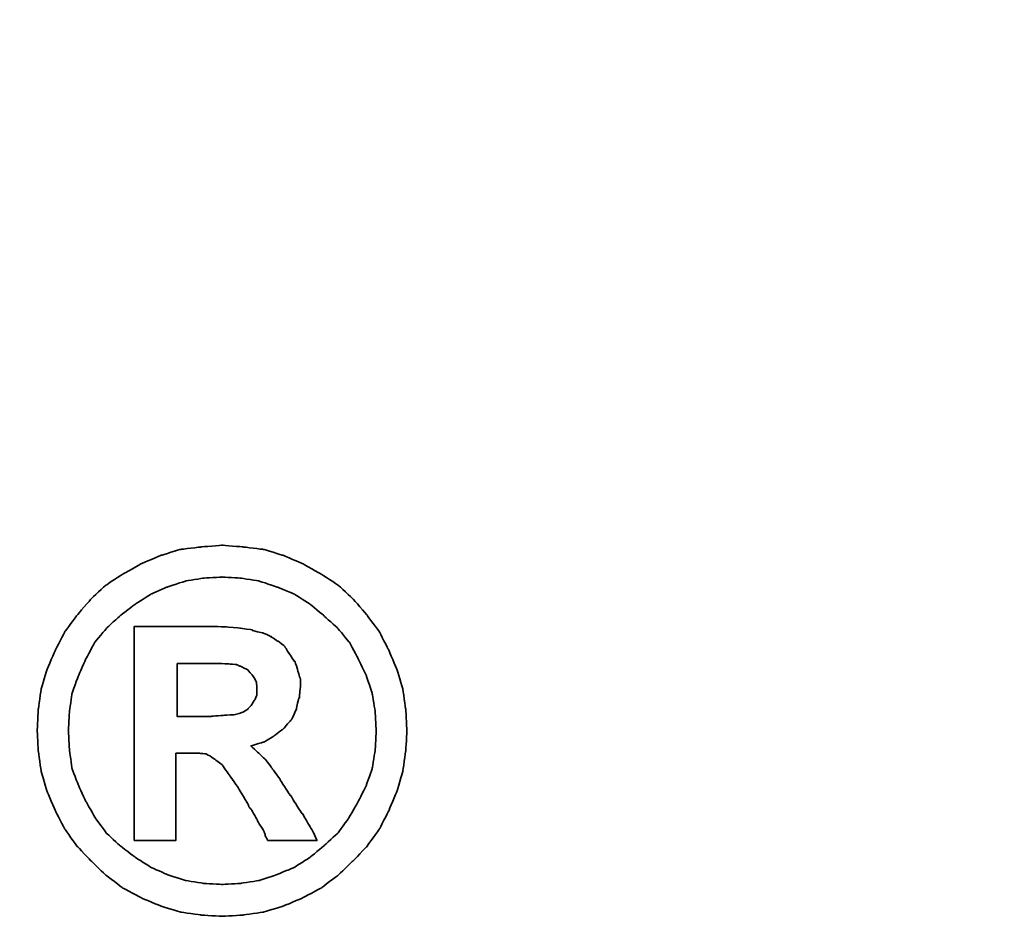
# Model space of a CAD drawing. Header units: millimetres. Extents: x 21 to 337, y -32 to 64.
# Tile 44 of 50: x 271.9 to 273.64, y -1.88 to -0.29. Entities that reach past the tile are written whole.
import ezdxf

# ---------------------------------------------------------------- set-up
doc = ezdxf.new("R2010")
doc.units = ezdxf.units.MM
doc.header["$LTSCALE"] = 0.15
for name, color, linetype in [('DIM', 4, 'CONTINUOUS'), ('layer 1', 7, 'CONTINUOUS'), ('OUT', 3, 'CONTINUOUS')]:
    doc.layers.add(name, color=color, linetype=linetype)

# ---------------------------------------------------------------- blocks, each defined once
blk = doc.blocks.new('TBI MOTION logo(完整正式版)')
at = {"layer": 'layer 1', "color": 22, "lineweight": 35}
for points, knots in [([(81.20634, 4.98624), (81.20634, 4.98624), (81.18649, 5.32862), (81.18649, 5.32862), (81.18649, 5.32862), (81.18649, 5.32862), (81.13886, 5.66206), (81.13886, 5.66206), (81.13886, 5.66206), (81.13886, 5.66206), (81.04359, 5.97764), (81.04359, 5.97764), (81.04359, 5.97764), (81.04359, 5.97764), (80.91061, 6.29124), (80.91061, 6.29124), (80.91061, 6.29124), (80.91061, 6.29124), (80.75778, 6.58697), (80.75778, 6.58697), (80.75778, 6.58697), (80.75778, 6.58697), (80.5593, 6.85294), (80.5593, 6.85294), (80.5593, 6.85294), (80.5593, 6.85294), (80.33105, 7.1189), (80.33105, 7.1189), (80.33105, 7.1189), (80.33105, 7.1189), (80.09287, 7.33921), (80.09287, 7.33921), (80.09287, 7.33921), (80.09287, 7.33921), (79.815, 7.51982), (79.815, 7.51982), (79.815, 7.51982), (79.815, 7.51982), (79.51133, 7.69051), (79.51133, 7.69051), (79.51133, 7.69051), (79.51133, 7.69051), (79.19773, 7.8235), (79.19773, 7.8235), (79.19773, 7.8235), (79.19773, 7.8235), (78.88215, 7.91877), (78.88215, 7.91877), (78.88215, 7.91877), (78.88215, 7.91877), (78.54871, 7.95846), (78.54871, 7.95846), (78.54871, 7.95846), (78.54871, 7.95846), (78.21526, 7.98625), (78.21526, 7.98625), (78.21526, 7.98625), (78.21526, 7.98625), (77.87388, 7.95846), (77.87388, 7.95846), (77.87388, 7.95846), (77.87388, 7.95846), (77.54044, 7.91877), (77.54044, 7.91877), (77.54044, 7.91877), (77.54044, 7.91877), (77.22485, 7.8235), (77.22485, 7.8235), (77.22485, 7.8235), (77.22485, 7.8235), (76.91027, 7.69051), (76.91027, 7.69051), (76.91027, 7.69051), (76.91027, 7.69051), (76.6056, 7.51982), (76.6056, 7.51982), (76.6056, 7.51982), (76.6056, 7.51982), (76.32972, 7.33921), (76.32972, 7.33921), (76.32972, 7.33921), (76.32972, 7.33921), (76.09154, 7.1189), (76.09154, 7.1189), (76.09154, 7.1189), (76.09154, 7.1189), (75.86329, 6.85294), (75.86329, 6.85294), (75.86329, 6.85294), (75.86329, 6.85294), (75.66382, 6.58697), (75.66382, 6.58697), (75.66382, 6.58697), (75.66382, 6.58697), (75.51099, 6.29124), (75.51099, 6.29124), (75.51099, 6.29124), (75.51099, 6.29124), (75.37702, 5.97764), (75.37702, 5.97764), (75.37702, 5.97764), (75.37702, 5.97764), (75.28175, 5.66206), (75.28175, 5.66206), (75.28175, 5.66206), (75.28175, 5.66206), (75.23411, 5.32862), (75.23411, 5.32862), (75.23411, 5.32862), (75.23411, 5.32862), (75.21625, 4.98624), (75.21625, 4.98624), (75.21625, 4.98624), (75.21625, 4.98624), (75.23411, 4.6528), (75.23411, 4.6528), (75.23411, 4.6528), (75.23411, 4.6528), (75.28175, 4.32035), (75.28175, 4.32035), (75.28175, 4.32035), (75.28175, 4.32035), (75.37702, 3.99583), (75.37702, 3.99583), (75.37702, 3.99583), (75.37702, 3.99583), (75.51099, 3.68224), (75.51099, 3.68224), (75.51099, 3.68224), (75.51099, 3.68224), (75.66382, 3.38749), (75.66382, 3.38749), (75.66382, 3.38749), (75.66382, 3.38749), (75.86329, 3.10963), (75.86329, 3.10963), (75.86329, 3.10963), (75.86329, 3.10963), (76.09154, 2.87145), (76.09154, 2.87145), (76.09154, 2.87145), (76.09154, 2.87145), (76.32972, 2.6432), (76.32972, 2.6432), (76.32972, 2.6432), (76.32972, 2.6432), (76.6056, 2.43381), (76.6056, 2.43381), (76.6056, 2.43381), (76.6056, 2.43381), (76.91027, 2.27205), (76.91027, 2.27205), (76.91027, 2.27205), (76.91027, 2.27205), (77.22485, 2.13906), (77.22485, 2.13906), (77.22485, 2.13906), (77.22485, 2.13906), (77.54044, 2.0438), (77.54044, 2.0438), (77.54044, 2.0438), (77.54044, 2.0438), (77.87388, 1.99616), (77.87388, 1.99616), (77.87388, 1.99616), (77.87388, 1.99616), (78.21526, 1.97631), (78.21526, 1.97631), (78.21526, 1.97631), (78.21526, 1.97631), (78.54871, 1.99616), (78.54871, 1.99616), (78.54871, 1.99616), (78.54871, 1.99616), (78.88215, 2.0438), (78.88215, 2.0438), (78.88215, 2.0438), (78.88215, 2.0438), (79.19773, 2.13906), (79.19773, 2.13906), (79.19773, 2.13906), (79.19773, 2.13906), (79.51133, 2.27205), (79.51133, 2.27205), (79.51133, 2.27205), (79.51133, 2.27205), (79.815, 2.43381), (79.815, 2.43381), (79.815, 2.43381), (79.815, 2.43381), (80.09287, 2.6432), (80.09287, 2.6432), (80.09287, 2.6432), (80.09287, 2.6432), (80.33105, 2.87145), (80.33105, 2.87145), (80.33105, 2.87145), (80.33105, 2.87145), (80.5593, 3.10963), (80.5593, 3.10963), (80.5593, 3.10963), (80.5593, 3.10963), (80.75778, 3.38749), (80.75778, 3.38749), (80.75778, 3.38749), (80.75778, 3.38749), (80.91061, 3.68224), (80.91061, 3.68224), (80.91061, 3.68224), (80.91061, 3.68224), (81.04359, 3.99583), (81.04359, 3.99583), (81.04359, 3.99583), (81.04359, 3.99583), (81.13886, 4.32035), (81.13886, 4.32035), (81.13886, 4.32035), (81.13886, 4.32035), (81.18649, 4.6528), (81.18649, 4.6528), (81.18649, 4.6528), (81.18649, 4.6528), (81.20634, 4.98624), (81.20634, 4.98624)], [0, 0, 0, 0, 0.01785714, 0.01785714, 0.01785714, 0.01785715, 0.03571429, 0.03571429, 0.03571429, 0.0357143, 0.05357143, 0.05357143, 0.05357143, 0.05357144, 0.07142857, 0.07142857, 0.07142857, 0.07142858, 0.08928571, 0.08928571, 0.08928571, 0.08928572, 0.10714286, 0.10714286, 0.10714286, 0.10714287, 0.125, 0.125, 0.125, 0.12500001, 0.14285714, 0.14285714, 0.14285714, 0.14285715, 0.16071429, 0.16071429, 0.16071429, 0.1607143, 0.17857143, 0.17857143, 0.17857143, 0.17857144, 0.19642857, 0.19642857, 0.19642857, 0.19642858, 0.21428571, 0.21428571, 0.21428571, 0.21428572, 0.23214286, 0.23214286, 0.23214286, 0.23214287, 0.25, 0.25, 0.25, 0.25000001, 0.26785714, 0.26785714, 0.26785714, 0.26785715, 0.28571429, 0.28571429, 0.28571429, 0.2857143, 0.30357143, 0.30357143, 0.30357143, 0.30357144, 0.32142857, 0.32142857, 0.32142857, 0.32142858, 0.33928571, 0.33928571, 0.33928571, 0.33928572, 0.35714286, 0.35714286, 0.35714286, 0.35714287, 0.375, 0.375, 0.375, 0.37500001, 0.39285714, 0.39285714, 0.39285714, 0.39285715, 0.41071429, 0.41071429, 0.41071429, 0.4107143, 0.42857143, 0.42857143, 0.42857143, 0.42857144, 0.44642857, 0.44642857, 0.44642857, 0.44642858, 0.46428571, 0.46428571, 0.46428571, 0.46428572, 0.48214286, 0.48214286, 0.48214286, 0.48214287, 0.5, 0.5, 0.5, 0.50000001, 0.51785714, 0.51785714, 0.51785714, 0.51785715, 0.53571429, 0.53571429, 0.53571429, 0.5357143, 0.55357143, 0.55357143, 0.55357143, 0.55357144, 0.57142857, 0.57142857, 0.57142857, 0.57142858, 0.58928571, 0.58928571, 0.58928571, 0.58928572, 0.60714286, 0.60714286, 0.60714286, 0.60714287, 0.625, 0.625, 0.625, 0.62500001, 0.64285714, 0.64285714, 0.64285714, 0.64285715, 0.66071429, 0.66071429, 0.66071429, 0.6607143, 0.67857143, 0.67857143, 0.67857143, 0.67857144, 0.69642857, 0.69642857, 0.69642857, 0.69642858, 0.71428571, 0.71428571, 0.71428571, 0.71428572, 0.73214286, 0.73214286, 0.73214286, 0.73214287, 0.75, 0.75, 0.75, 0.75000001, 0.76785714, 0.76785714, 0.76785714, 0.76785715, 0.78571429, 0.78571429, 0.78571429, 0.7857143, 0.80357143, 0.80357143, 0.80357143, 0.80357144, 0.82142857, 0.82142857, 0.82142857, 0.82142858, 0.83928571, 0.83928571, 0.83928571, 0.83928572, 0.85714286, 0.85714286, 0.85714286, 0.85714287, 0.875, 0.875, 0.875, 0.87500001, 0.89285714, 0.89285714, 0.89285714, 0.89285715, 0.91071429, 0.91071429, 0.91071429, 0.9107143, 0.92857143, 0.92857143, 0.92857143, 0.92857144, 0.94642857, 0.94642857, 0.94642857, 0.94642858, 0.96428571, 0.96428571, 0.96428571, 0.96428572, 0.98214286, 0.98214286, 0.98214286, 0.98214287, 1, 1, 1, 1]), ([(80.71014, 4.98624), (80.71014, 4.98624), (80.69129, 5.29091), (80.69129, 5.29091), (80.69129, 5.29091), (80.69129, 5.29091), (80.64464, 5.57672), (80.64464, 5.57672), (80.64464, 5.57672), (80.64464, 5.57672), (80.54937, 5.87245), (80.54937, 5.87245), (80.54937, 5.87245), (80.54937, 5.87245), (80.41639, 6.14833), (80.41639, 6.14833), (80.41639, 6.14833), (80.41639, 6.14833), (80.27349, 6.41429), (80.27349, 6.41429), (80.27349, 6.41429), (80.27349, 6.41429), (80.08295, 6.64255), (80.08295, 6.64255), (80.08295, 6.64255), (80.08295, 6.64255), (79.86264, 6.84301), (79.86264, 6.84301), (79.86264, 6.84301), (79.86264, 6.84301), (79.63439, 7.03355), (79.63439, 7.03355), (79.63439, 7.03355), (79.63439, 7.03355), (79.37835, 7.1963), (79.37835, 7.1963), (79.37835, 7.1963), (79.37835, 7.1963), (79.10246, 7.30944), (79.10246, 7.30944), (79.10246, 7.30944), (79.10246, 7.30944), (78.81665, 7.40471), (78.81665, 7.40471), (78.81665, 7.40471), (78.81665, 7.40471), (78.511, 7.45234), (78.511, 7.45234), (78.511, 7.45234), (78.511, 7.45234), (78.21526, 7.47219), (78.21526, 7.47219), (78.21526, 7.47219), (78.21526, 7.47219), (77.9106, 7.45234), (77.9106, 7.45234), (77.9106, 7.45234), (77.9106, 7.45234), (77.61685, 7.40471), (77.61685, 7.40471), (77.61685, 7.40471), (77.61685, 7.40471), (77.32012, 7.30944), (77.32012, 7.30944), (77.32012, 7.30944), (77.32012, 7.30944), (77.06309, 7.1963), (77.06309, 7.1963), (77.06309, 7.1963), (77.06309, 7.1963), (76.80606, 7.03355), (76.80606, 7.03355), (76.80606, 7.03355), (76.80606, 7.03355), (76.55797, 6.84301), (76.55797, 6.84301), (76.55797, 6.84301), (76.55797, 6.84301), (76.34063, 6.64255), (76.34063, 6.64255), (76.34063, 6.64255), (76.34063, 6.64255), (76.1491, 6.41429), (76.1491, 6.41429), (76.1491, 6.41429), (76.1491, 6.41429), (76.0062, 6.14833), (76.0062, 6.14833), (76.0062, 6.14833), (76.0062, 6.14833), (75.88314, 5.87245), (75.88314, 5.87245), (75.88314, 5.87245), (75.88314, 5.87245), (75.77794, 5.57672), (75.77794, 5.57672), (75.77794, 5.57672), (75.77794, 5.57672), (75.73924, 5.29091), (75.73924, 5.29091), (75.73924, 5.29091), (75.73924, 5.29091), (75.72039, 4.98624), (75.72039, 4.98624), (75.72039, 4.98624), (75.72039, 4.98624), (75.73924, 4.67165), (75.73924, 4.67165), (75.73924, 4.67165), (75.73924, 4.67165), (75.77794, 4.37791), (75.77794, 4.37791), (75.77794, 4.37791), (75.77794, 4.37791), (75.88314, 4.10102), (75.88314, 4.10102), (75.88314, 4.10102), (75.88314, 4.10102), (76.0062, 3.83407), (76.0062, 3.83407), (76.0062, 3.83407), (76.0062, 3.83407), (76.15902, 3.56811), (76.15902, 3.56811), (76.15902, 3.56811), (76.15902, 3.56811), (76.34063, 3.32001), (76.34063, 3.32001), (76.34063, 3.32001), (76.34063, 3.32001), (76.55797, 3.11955), (76.55797, 3.11955), (76.55797, 3.11955), (76.55797, 3.11955), (76.80606, 2.92901), (76.80606, 2.92901), (76.80606, 2.92901), (76.80606, 2.92901), (77.06309, 2.76725), (77.06309, 2.76725), (77.06309, 2.76725), (77.06309, 2.76725), (77.32012, 2.65412), (77.32012, 2.65412), (77.32012, 2.65412), (77.32012, 2.65412), (77.61685, 2.55786), (77.61685, 2.55786), (77.61685, 2.55786), (77.61685, 2.55786), (77.9106, 2.51022), (77.9106, 2.51022), (77.9106, 2.51022), (77.9106, 2.51022), (78.21526, 2.49137), (78.21526, 2.49137), (78.21526, 2.49137), (78.21526, 2.49137), (78.511, 2.51022), (78.511, 2.51022), (78.511, 2.51022), (78.511, 2.51022), (78.81665, 2.55786), (78.81665, 2.55786), (78.81665, 2.55786), (78.81665, 2.55786), (79.10246, 2.65412), (79.10246, 2.65412), (79.10246, 2.65412), (79.10246, 2.65412), (79.37835, 2.76725), (79.37835, 2.76725), (79.37835, 2.76725), (79.37835, 2.76725), (79.63439, 2.92901), (79.63439, 2.92901), (79.63439, 2.92901), (79.63439, 2.92901), (79.86264, 3.11955), (79.86264, 3.11955), (79.86264, 3.11955), (79.86264, 3.11955), (80.08295, 3.32001), (80.08295, 3.32001), (80.08295, 3.32001), (80.08295, 3.32001), (80.26356, 3.56811), (80.26356, 3.56811), (80.26356, 3.56811), (80.26356, 3.56811), (80.41639, 3.83407), (80.41639, 3.83407), (80.41639, 3.83407), (80.41639, 3.83407), (80.54937, 4.10102), (80.54937, 4.10102), (80.54937, 4.10102), (80.54937, 4.10102), (80.64464, 4.37791), (80.64464, 4.37791), (80.64464, 4.37791), (80.64464, 4.37791), (80.69129, 4.67165), (80.69129, 4.67165), (80.69129, 4.67165), (80.69129, 4.67165), (80.71014, 4.98624), (80.71014, 4.98624)], [0, 0, 0, 0, 0.01923077, 0.01923077, 0.01923077, 0.01923078, 0.03846154, 0.03846154, 0.03846154, 0.03846155, 0.05769231, 0.05769231, 0.05769231, 0.05769232, 0.07692308, 0.07692308, 0.07692308, 0.07692309, 0.09615385, 0.09615385, 0.09615385, 0.09615386, 0.11538462, 0.11538462, 0.11538462, 0.11538463, 0.13461538, 0.13461538, 0.13461538, 0.13461539, 0.15384615, 0.15384615, 0.15384615, 0.15384616, 0.17307692, 0.17307692, 0.17307692, 0.17307693, 0.19230769, 0.19230769, 0.19230769, 0.1923077, 0.21153846, 0.21153846, 0.21153846, 0.21153847, 0.23076923, 0.23076923, 0.23076923, 0.23076924, 0.25, 0.25, 0.25, 0.25000001, 0.26923077, 0.26923077, 0.26923077, 0.26923078, 0.28846154, 0.28846154, 0.28846154, 0.28846155, 0.30769231, 0.30769231, 0.30769231, 0.30769232, 0.32692308, 0.32692308, 0.32692308, 0.32692309, 0.34615385, 0.34615385, 0.34615385, 0.34615386, 0.36538462, 0.36538462, 0.36538462, 0.36538463, 0.38461538, 0.38461538, 0.38461538, 0.38461539, 0.40384615, 0.40384615, 0.40384615, 0.40384616, 0.42307692, 0.42307692, 0.42307692, 0.42307693, 0.44230769, 0.44230769, 0.44230769, 0.4423077, 0.46153846, 0.46153846, 0.46153846, 0.46153847, 0.48076923, 0.48076923, 0.48076923, 0.48076924, 0.5, 0.5, 0.5, 0.50000001, 0.51923077, 0.51923077, 0.51923077, 0.51923078, 0.53846154, 0.53846154, 0.53846154, 0.53846155, 0.55769231, 0.55769231, 0.55769231, 0.55769232, 0.57692308, 0.57692308, 0.57692308, 0.57692309, 0.59615385, 0.59615385, 0.59615385, 0.59615386, 0.61538462, 0.61538462, 0.61538462, 0.61538463, 0.63461538, 0.63461538, 0.63461538, 0.63461539, 0.65384615, 0.65384615, 0.65384615, 0.65384616, 0.67307692, 0.67307692, 0.67307692, 0.67307693, 0.69230769, 0.69230769, 0.69230769, 0.6923077, 0.71153846, 0.71153846, 0.71153846, 0.71153847, 0.73076923, 0.73076923, 0.73076923, 0.73076924, 0.75, 0.75, 0.75, 0.75000001, 0.76923077, 0.76923077, 0.76923077, 0.76923078, 0.78846154, 0.78846154, 0.78846154, 0.78846155, 0.80769231, 0.80769231, 0.80769231, 0.80769232, 0.82692308, 0.82692308, 0.82692308, 0.82692309, 0.84615385, 0.84615385, 0.84615385, 0.84615386, 0.86538462, 0.86538462, 0.86538462, 0.86538463, 0.88461538, 0.88461538, 0.88461538, 0.88461539, 0.90384615, 0.90384615, 0.90384615, 0.90384616, 0.92307692, 0.92307692, 0.92307692, 0.92307693, 0.94230769, 0.94230769, 0.94230769, 0.9423077, 0.96153846, 0.96153846, 0.96153846, 0.96153847, 0.98076923, 0.98076923, 0.98076923, 0.98076924, 1, 1, 1, 1]), ([(76.78721, 3.2823), (76.78721, 3.2823), (76.78721, 3.32001), (76.78721, 3.32001), (76.78721, 3.32001), (76.78721, 3.32001), (76.78721, 3.42422), (76.78721, 3.42422), (76.78721, 3.42422), (76.78721, 3.42422), (76.78721, 3.59689), (76.78721, 3.59689), (76.78721, 3.59689), (76.78721, 3.59689), (76.78721, 3.80529), (76.78721, 3.80529), (76.78721, 3.80529), (76.78721, 3.80529), (76.78721, 4.0524), (76.78721, 4.0524), (76.78721, 4.0524), (76.78721, 4.0524), (76.78721, 4.32035), (76.78721, 4.32035), (76.78721, 4.32035), (76.78721, 4.32035), (76.78721, 4.92868), (76.78721, 4.92868), (76.78721, 4.92868), (76.78721, 4.92868), (76.78721, 5.53801), (76.78721, 5.53801), (76.78721, 5.53801), (76.78721, 5.53801), (76.78721, 5.82482), (76.78721, 5.82482), (76.78721, 5.82482), (76.78721, 5.82482), (76.78721, 6.07291), (76.78721, 6.07291), (76.78721, 6.07291), (76.78721, 6.07291), (76.78721, 6.30017), (76.78721, 6.30017), (76.78721, 6.30017), (76.78721, 6.30017), (76.78721, 6.45399), (76.78721, 6.45399), (76.78721, 6.45399), (76.78721, 6.45399), (76.78721, 6.5572), (76.78721, 6.5572), (76.78721, 6.5572), (76.78721, 6.5572), (76.78721, 6.59689), (76.78721, 6.59689), (76.78721, 6.59689), (76.78721, 6.59689), (76.78721, 6.67232), (76.78721, 6.67232), (76.78721, 6.67232), (76.78721, 6.67232), (76.8537, 6.67232), (76.8537, 6.67232), (76.8537, 6.67232), (76.8537, 6.67232), (76.87355, 6.67232), (76.87355, 6.67232), (76.87355, 6.67232), (76.87355, 6.67232), (76.91027, 6.67232), (76.91027, 6.67232), (76.91027, 6.67232), (76.91027, 6.67232), (77.04424, 6.67232), (77.04424, 6.67232), (77.04424, 6.67232), (77.04424, 6.67232), (77.22485, 6.67232), (77.22485, 6.67232), (77.22485, 6.67232), (77.22485, 6.67232), (77.43524, 6.67232), (77.43524, 6.67232), (77.43524, 6.67232), (77.43524, 6.67232), (77.65357, 6.67232), (77.65357, 6.67232), (77.65357, 6.67232), (77.65357, 6.67232), (77.82625, 6.67232), (77.82625, 6.67232), (77.82625, 6.67232), (77.82625, 6.67232), (77.94037, 6.67232), (77.94037, 6.67232), (77.94037, 6.67232), (77.94037, 6.67232), (77.97709, 6.67232), (77.97709, 6.67232), (77.97709, 6.67232), (77.97709, 6.67232), (77.99694, 6.67232), (77.99694, 6.67232), (77.99694, 6.67232), (77.99694, 6.67232), (78.00686, 6.67232), (78.00686, 6.67232), (78.00686, 6.67232), (78.00686, 6.67232), (78.28275, 6.6624), (78.28275, 6.6624), (78.28275, 6.6624), (78.28275, 6.6624), (78.50107, 6.64255), (78.50107, 6.64255), (78.50107, 6.64255), (78.50107, 6.64255), (78.511, 6.64255), (78.511, 6.64255), (78.511, 6.64255), (78.511, 6.64255), (78.70154, 6.61476), (78.70154, 6.61476), (78.70154, 6.61476), (78.70154, 6.61476), (78.70154, 6.60483), (78.70154, 6.60483), (78.70154, 6.60483), (78.70154, 6.60483), (78.86429, 6.56713), (78.86429, 6.56713), (78.86429, 6.56713), (78.86429, 6.56713), (78.87223, 6.56713), (78.87223, 6.56713), (78.87223, 6.56713), (78.87223, 6.56713), (78.99727, 6.51056), (78.99727, 6.51056), (78.99727, 6.51056), (78.99727, 6.51056), (79.00719, 6.51056), (79.00719, 6.51056), (79.00719, 6.51056), (79.00719, 6.51056), (79.00719, 6.50162), (79.00719, 6.50162), (79.00719, 6.50162), (79.00719, 6.50162), (79.1104, 6.43415), (79.1104, 6.43415), (79.1104, 6.43415), (79.1104, 6.43415), (79.12132, 6.43415), (79.12132, 6.43415), (79.12132, 6.43415), (79.12132, 6.43415), (79.22552, 6.34781), (79.22552, 6.34781), (79.22552, 6.34781), (79.22552, 6.34781), (79.23544, 6.33888), (79.23544, 6.33888), (79.23544, 6.33888), (79.23544, 6.33888), (79.23544, 6.32895), (79.23544, 6.32895), (79.23544, 6.32895), (79.23544, 6.32895), (79.31087, 6.21483), (79.31087, 6.21483), (79.31087, 6.21483), (79.31087, 6.21483), (79.38629, 6.1007), (79.38629, 6.1007), (79.38629, 6.1007), (79.38629, 6.1007), (79.3972, 6.1007), (79.3972, 6.1007), (79.3972, 6.1007), (79.3972, 6.1007), (79.3972, 6.09078), (79.3972, 6.09078), (79.3972, 6.09078), (79.3972, 6.09078), (79.43392, 5.97764), (79.43392, 5.97764), (79.43392, 5.97764), (79.43392, 5.97764), (79.43392, 5.96772), (79.43392, 5.96772), (79.43392, 5.96772), (79.43392, 5.96772), (79.47362, 5.83474), (79.47362, 5.83474), (79.47362, 5.83474), (79.47362, 5.83474), (79.48156, 5.82482), (79.48156, 5.82482), (79.48156, 5.82482), (79.48156, 5.82482), (79.48156, 5.69977), (79.48156, 5.69977), (79.48156, 5.69977), (79.48156, 5.69977), (79.48156, 5.69183), (79.48156, 5.69183), (79.48156, 5.69183), (79.48156, 5.69183), (79.4637, 5.51915), (79.4637, 5.51915), (79.4637, 5.51915), (79.4637, 5.51915), (79.4637, 5.51122), (79.4637, 5.51122), (79.4637, 5.51122), (79.4637, 5.51122), (79.45377, 5.51122), (79.45377, 5.51122), (79.45377, 5.51122), (79.45377, 5.51122), (79.41507, 5.34847), (79.41507, 5.34847), (79.41507, 5.34847), (79.41507, 5.34847), (79.41507, 5.33854), (79.41507, 5.33854), (79.41507, 5.33854), (79.41507, 5.33854), (79.41507, 5.32862), (79.41507, 5.32862), (79.41507, 5.32862), (79.41507, 5.32862), (79.33865, 5.16785), (79.33865, 5.16785), (79.33865, 5.16785), (79.33865, 5.16785), (79.33071, 5.15693), (79.33071, 5.15693), (79.33071, 5.15693), (79.33071, 5.15693), (79.2156, 5.02495), (79.2156, 5.02495), (79.2156, 5.02495), (79.2156, 5.02495), (79.20567, 5.01502), (79.20567, 5.01502), (79.20567, 5.01502), (79.20567, 5.01502), (79.05483, 4.89991), (79.05483, 4.89991), (79.05483, 4.89991), (79.05483, 4.89991), (79.04491, 4.89197), (79.04491, 4.89197), (79.04491, 4.89197), (79.04491, 4.89197), (78.89208, 4.7967), (78.89208, 4.7967), (78.89208, 4.7967), (78.89208, 4.7967), (78.88215, 4.7967), (78.88215, 4.7967), (78.88215, 4.7967), (78.88215, 4.7967), (78.69161, 4.73913), (78.69161, 4.73913), (78.69161, 4.73913), (78.69161, 4.73913), (78.68169, 4.73913), (78.68169, 4.73913), (78.68169, 4.73913), (78.68169, 4.73913), (78.68169, 4.72921), (78.68169, 4.72921), (78.68169, 4.72921), (78.68169, 4.72921), (78.78688, 4.63394), (78.78688, 4.63394), (78.78688, 4.63394), (78.78688, 4.63394), (78.902, 4.52875), (78.902, 4.52875), (78.902, 4.52875), (78.902, 4.52875), (78.91093, 4.52081), (78.91093, 4.52081), (78.91093, 4.52081), (78.91093, 4.52081), (79.02506, 4.36798), (79.02506, 4.36798), (79.02506, 4.36798), (79.02506, 4.36798), (79.1501, 4.1953), (79.1501, 4.1953), (79.1501, 4.1953), (79.1501, 4.1953), (79.1501, 4.18736), (79.1501, 4.18736), (79.1501, 4.18736), (79.1501, 4.18736), (79.29201, 3.96705), (79.29201, 3.96705), (79.29201, 3.96705), (79.29201, 3.96705), (79.31087, 3.93828), (79.31087, 3.93828), (79.31087, 3.93828), (79.31087, 3.93828), (79.32079, 3.93828), (79.32079, 3.93828), (79.32079, 3.93828), (79.32079, 3.93828), (79.3585, 3.87178), (79.3585, 3.87178), (79.3585, 3.87178), (79.3585, 3.87178), (79.50141, 3.64353), (79.50141, 3.64353), (79.50141, 3.64353), (79.50141, 3.64353), (79.51133, 3.64353), (79.51133, 3.64353), (79.51133, 3.64353), (79.51133, 3.64353), (79.64431, 3.41528), (79.64431, 3.41528), (79.64431, 3.41528), (79.64431, 3.41528), (79.68202, 3.3478), (79.68202, 3.3478), (79.68202, 3.3478), (79.68202, 3.3478), (79.70187, 3.31009), (79.70187, 3.31009), (79.70187, 3.31009), (79.70187, 3.31009), (79.7495, 3.2049), (79.7495, 3.2049), (79.7495, 3.2049), (79.7495, 3.2049), (79.64431, 3.2049), (79.64431, 3.2049), (79.64431, 3.2049), (79.64431, 3.2049), (79.62546, 3.2049), (79.62546, 3.2049), (79.62546, 3.2049), (79.62546, 3.2049), (79.53912, 3.2049), (79.53912, 3.2049), (79.53912, 3.2049), (79.53912, 3.2049), (79.31087, 3.2049), (79.31087, 3.2049), (79.31087, 3.2049), (79.31087, 3.2049), (79.08262, 3.2049), (79.08262, 3.2049), (79.08262, 3.2049), (79.08262, 3.2049), (79.00719, 3.2049), (79.00719, 3.2049), (79.00719, 3.2049), (79.00719, 3.2049), (78.98735, 3.2049), (78.98735, 3.2049), (78.98735, 3.2049), (78.98735, 3.2049), (78.94964, 3.2049), (78.94964, 3.2049), (78.94964, 3.2049), (78.94964, 3.2049), (78.92979, 3.24459), (78.92979, 3.24459), (78.92979, 3.24459), (78.92979, 3.24459), (78.91093, 3.2823), (78.91093, 3.2823), (78.91093, 3.2823), (78.91093, 3.2823), (78.91093, 3.29223), (78.91093, 3.29223), (78.91093, 3.29223), (78.91093, 3.29223), (78.89208, 3.3478), (78.89208, 3.3478), (78.89208, 3.3478), (78.89208, 3.3478), (78.78688, 3.52048), (78.78688, 3.52048), (78.78688, 3.52048), (78.78688, 3.52048), (78.69161, 3.7001), (78.69161, 3.7001), (78.69161, 3.7001), (78.69161, 3.7001), (78.6539, 3.7388), (78.6539, 3.7388), (78.6539, 3.7388), (78.6539, 3.7388), (78.64398, 3.74873), (78.64398, 3.74873), (78.64398, 3.74873), (78.64398, 3.74873), (78.64398, 3.75766), (78.64398, 3.75766), (78.64398, 3.75766), (78.64398, 3.75766), (78.63405, 3.78644), (78.63405, 3.78644), (78.63405, 3.78644), (78.63405, 3.78644), (78.48321, 4.04347), (78.48321, 4.04347), (78.48321, 4.04347), (78.48321, 4.04347), (78.33038, 4.2618), (78.33038, 4.2618), (78.33038, 4.2618), (78.33038, 4.2618), (78.20732, 4.43447), (78.20732, 4.43447), (78.20732, 4.43447), (78.20732, 4.43447), (78.09221, 4.52081), (78.09221, 4.52081), (78.09221, 4.52081), (78.09221, 4.52081), (78.02472, 4.56845), (78.02472, 4.56845), (78.02472, 4.56845), (78.02472, 4.56845), (77.9493, 4.60616), (77.9493, 4.60616), (77.9493, 4.60616), (77.9493, 4.60616), (77.8451, 4.61608), (77.8451, 4.61608), (77.8451, 4.61608), (77.8451, 4.61608), (77.71113, 4.61608), (77.71113, 4.61608), (77.71113, 4.61608), (77.71113, 4.61608), (77.69128, 4.61608), (77.69128, 4.61608), (77.69128, 4.61608), (77.69128, 4.61608), (77.67342, 4.61608), (77.67342, 4.61608), (77.67342, 4.61608), (77.67342, 4.61608), (77.5583, 4.61608), (77.5583, 4.61608), (77.5583, 4.61608), (77.5583, 4.61608), (77.46303, 4.61608), (77.46303, 4.61608), (77.46303, 4.61608), (77.46303, 4.61608), (77.46303, 4.54761), (77.46303, 4.54761), (77.46303, 4.54761), (77.46303, 4.54761), (77.46303, 4.47318), (77.46303, 4.47318), (77.46303, 4.47318), (77.46303, 4.47318), (77.46303, 4.24294), (77.46303, 4.24294), (77.46303, 4.24294), (77.46303, 4.24294), (77.46303, 3.99583), (77.46303, 3.99583), (77.46303, 3.99583), (77.46303, 3.99583), (77.46303, 3.72888), (77.46303, 3.72888), (77.46303, 3.72888), (77.46303, 3.72888), (77.46303, 3.51055), (77.46303, 3.51055), (77.46303, 3.51055), (77.46303, 3.51055), (77.46303, 3.42422), (77.46303, 3.42422), (77.46303, 3.42422), (77.46303, 3.42422), (77.46303, 3.35773), (77.46303, 3.35773), (77.46303, 3.35773), (77.46303, 3.35773), (77.46303, 3.30017), (77.46303, 3.30017), (77.46303, 3.30017), (77.46303, 3.30017), (77.46303, 3.2823), (77.46303, 3.2823), (77.46303, 3.2823), (77.46303, 3.2823), (77.46303, 3.2049), (77.46303, 3.2049), (77.46303, 3.2049), (77.46303, 3.2049), (77.39753, 3.2049), (77.39753, 3.2049), (77.39753, 3.2049), (77.39753, 3.2049), (77.37768, 3.2049), (77.37768, 3.2049), (77.37768, 3.2049), (77.37768, 3.2049), (77.32012, 3.2049), (77.32012, 3.2049), (77.32012, 3.2049), (77.32012, 3.2049), (77.12165, 3.2049), (77.12165, 3.2049), (77.12165, 3.2049), (77.12165, 3.2049), (76.94897, 3.2049), (76.94897, 3.2049), (76.94897, 3.2049), (76.94897, 3.2049), (76.8924, 3.2049), (76.8924, 3.2049), (76.8924, 3.2049), (76.8924, 3.2049), (76.8537, 3.2049), (76.8537, 3.2049), (76.8537, 3.2049), (76.8537, 3.2049), (76.78721, 3.2049), (76.78721, 3.2049), (76.78721, 3.2049), (76.78721, 3.2049), (76.78721, 3.2823), (76.78721, 3.2823)], [0, 0, 0, 0, 0.00740741, 0.00740741, 0.00740741, 0.00740742, 0.01481481, 0.01481481, 0.01481481, 0.01481482, 0.02222222, 0.02222222, 0.02222222, 0.02222223, 0.02962963, 0.02962963, 0.02962963, 0.02962964, 0.03703704, 0.03703704, 0.03703704, 0.03703705, 0.04444444, 0.04444444, 0.04444444, 0.04444445, 0.05185185, 0.05185185, 0.05185185, 0.05185186, 0.05925926, 0.05925926, 0.05925926, 0.05925927, 0.06666667, 0.06666667, 0.06666667, 0.06666668, 0.07407407, 0.07407407, 0.07407407, 0.07407408, 0.08148148, 0.08148148, 0.08148148, 0.08148149, 0.08888889, 0.08888889, 0.08888889, 0.0888889, 0.0962963, 0.0962963, 0.0962963, 0.09629631, 0.1037037, 0.1037037, 0.1037037, 0.10370371, 0.11111111, 0.11111111, 0.11111111, 0.11111112, 0.11851852, 0.11851852, 0.11851852, 0.11851853, 0.12592593, 0.12592593, 0.12592593, 0.12592594, 0.13333333, 0.13333333, 0.13333333, 0.13333334, 0.14074074, 0.14074074, 0.14074074, 0.14074075, 0.14814815, 0.14814815, 0.14814815, 0.14814816, 0.15555556, 0.15555556, 0.15555556, 0.15555557, 0.16296296, 0.16296296, 0.16296296, 0.16296297, 0.17037037, 0.17037037, 0.17037037, 0.17037038, 0.17777778, 0.17777778, 0.17777778, 0.17777779, 0.18518519, 0.18518519, 0.18518519, 0.1851852, 0.19259259, 0.19259259, 0.19259259, 0.1925926, 0.2, 0.2, 0.2, 0.20000001, 0.20740741, 0.20740741, 0.20740741, 0.20740742, 0.21481481, 0.21481481, 0.21481481, 0.21481482, 0.22222222, 0.22222222, 0.22222222, 0.22222223, 0.22962963, 0.22962963, 0.22962963, 0.22962964, 0.23703704, 0.23703704, 0.23703704, 0.23703705, 0.24444444, 0.24444444, 0.24444444, 0.24444445, 0.25185185, 0.25185185, 0.25185185, 0.25185186, 0.25925926, 0.25925926, 0.25925926, 0.25925927, 0.26666667, 0.26666667, 0.26666667, 0.26666668, 0.27407407, 0.27407407, 0.27407407, 0.27407408, 0.28148148, 0.28148148, 0.28148148, 0.28148149, 0.28888889, 0.28888889, 0.28888889, 0.2888889, 0.2962963, 0.2962963, 0.2962963, 0.29629631, 0.3037037, 0.3037037, 0.3037037, 0.30370371, 0.31111111, 0.31111111, 0.31111111, 0.31111112, 0.31851852, 0.31851852, 0.31851852, 0.31851853, 0.32592593, 0.32592593, 0.32592593, 0.32592594, 0.33333333, 0.33333333, 0.33333333, 0.33333334, 0.34074074, 0.34074074, 0.34074074, 0.34074075, 0.34814815, 0.34814815, 0.34814815, 0.34814816, 0.35555556, 0.35555556, 0.35555556, 0.35555557, 0.36296296, 0.36296296, 0.36296296, 0.36296297, 0.37037037, 0.37037037, 0.37037037, 0.37037038, 0.37777778, 0.37777778, 0.37777778, 0.37777779, 0.38518519, 0.38518519, 0.38518519, 0.3851852, 0.39259259, 0.39259259, 0.39259259, 0.3925926, 0.4, 0.4, 0.4, 0.40000001, 0.40740741, 0.40740741, 0.40740741, 0.40740742, 0.41481481, 0.41481481, 0.41481481, 0.41481482, 0.42222222, 0.42222222, 0.42222222, 0.42222223, 0.42962963, 0.42962963, 0.42962963, 0.42962964, 0.43703704, 0.43703704, 0.43703704, 0.43703705, 0.44444444, 0.44444444, 0.44444444, 0.44444445, 0.45185185, 0.45185185, 0.45185185, 0.45185186, 0.45925926, 0.45925926, 0.45925926, 0.45925927, 0.46666667, 0.46666667, 0.46666667, 0.46666668, 0.47407407, 0.47407407, 0.47407407, 0.47407408, 0.48148148, 0.48148148, 0.48148148, 0.48148149, 0.48888889, 0.48888889, 0.48888889, 0.4888889, 0.4962963, 0.4962963, 0.4962963, 0.49629631, 0.5037037, 0.5037037, 0.5037037, 0.50370371, 0.51111111, 0.51111111, 0.51111111, 0.51111112, 0.51851852, 0.51851852, 0.51851852, 0.51851853, 0.52592593, 0.52592593, 0.52592593, 0.52592594, 0.53333333, 0.53333333, 0.53333333, 0.53333334, 0.54074074, 0.54074074, 0.54074074, 0.54074075, 0.54814815, 0.54814815, 0.54814815, 0.54814816, 0.55555556, 0.55555556, 0.55555556, 0.55555557, 0.56296296, 0.56296296, 0.56296296, 0.56296297, 0.57037037, 0.57037037, 0.57037037, 0.57037038, 0.57777778, 0.57777778, 0.57777778, 0.57777779, 0.58518519, 0.58518519, 0.58518519, 0.5851852, 0.59259259, 0.59259259, 0.59259259, 0.5925926, 0.6, 0.6, 0.6, 0.60000001, 0.60740741, 0.60740741, 0.60740741, 0.60740742, 0.61481481, 0.61481481, 0.61481481, 0.61481482, 0.62222222, 0.62222222, 0.62222222, 0.62222223, 0.62962963, 0.62962963, 0.62962963, 0.62962964, 0.63703704, 0.63703704, 0.63703704, 0.63703705, 0.64444444, 0.64444444, 0.64444444, 0.64444445, 0.65185185, 0.65185185, 0.65185185, 0.65185186, 0.65925926, 0.65925926, 0.65925926, 0.65925927, 0.66666667, 0.66666667, 0.66666667, 0.66666668, 0.67407407, 0.67407407, 0.67407407, 0.67407408, 0.68148148, 0.68148148, 0.68148148, 0.68148149, 0.68888889, 0.68888889, 0.68888889, 0.6888889, 0.6962963, 0.6962963, 0.6962963, 0.69629631, 0.7037037, 0.7037037, 0.7037037, 0.70370371, 0.71111111, 0.71111111, 0.71111111, 0.71111112, 0.71851852, 0.71851852, 0.71851852, 0.71851853, 0.72592593, 0.72592593, 0.72592593, 0.72592594, 0.73333333, 0.73333333, 0.73333333, 0.73333334, 0.74074074, 0.74074074, 0.74074074, 0.74074075, 0.74814815, 0.74814815, 0.74814815, 0.74814816, 0.75555556, 0.75555556, 0.75555556, 0.75555557, 0.76296296, 0.76296296, 0.76296296, 0.76296297, 0.77037037, 0.77037037, 0.77037037, 0.77037038, 0.77777778, 0.77777778, 0.77777778, 0.77777779, 0.78518519, 0.78518519, 0.78518519, 0.7851852, 0.79259259, 0.79259259, 0.79259259, 0.7925926, 0.8, 0.8, 0.8, 0.80000001, 0.80740741, 0.80740741, 0.80740741, 0.80740742, 0.81481481, 0.81481481, 0.81481481, 0.81481482, 0.82222222, 0.82222222, 0.82222222, 0.82222223, 0.82962963, 0.82962963, 0.82962963, 0.82962964, 0.83703704, 0.83703704, 0.83703704, 0.83703705, 0.84444444, 0.84444444, 0.84444444, 0.84444445, 0.85185185, 0.85185185, 0.85185185, 0.85185186, 0.85925926, 0.85925926, 0.85925926, 0.85925927, 0.86666667, 0.86666667, 0.86666667, 0.86666668, 0.87407407, 0.87407407, 0.87407407, 0.87407408, 0.88148148, 0.88148148, 0.88148148, 0.88148149, 0.88888889, 0.88888889, 0.88888889, 0.8888889, 0.8962963, 0.8962963, 0.8962963, 0.89629631, 0.9037037, 0.9037037, 0.9037037, 0.90370371, 0.91111111, 0.91111111, 0.91111111, 0.91111112, 0.91851852, 0.91851852, 0.91851852, 0.91851853, 0.92592593, 0.92592593, 0.92592593, 0.92592594, 0.93333333, 0.93333333, 0.93333333, 0.93333334, 0.94074074, 0.94074074, 0.94074074, 0.94074075, 0.94814815, 0.94814815, 0.94814815, 0.94814816, 0.95555556, 0.95555556, 0.95555556, 0.95555557, 0.96296296, 0.96296296, 0.96296296, 0.96296297, 0.97037037, 0.97037037, 0.97037037, 0.97037038, 0.97777778, 0.97777778, 0.97777778, 0.97777779, 0.98518519, 0.98518519, 0.98518519, 0.9851852, 0.99259259, 0.99259259, 0.99259259, 0.9925926, 1, 1, 1, 1]), ([(77.48288, 6.07291), (77.48288, 6.07291), (77.48288, 5.99551), (77.48288, 5.99551), (77.48288, 5.99551), (77.48288, 5.99551), (77.48288, 5.82482), (77.48288, 5.82482), (77.48288, 5.82482), (77.48288, 5.82482), (77.48288, 5.63328), (77.48288, 5.63328), (77.48288, 5.63328), (77.48288, 5.63328), (77.48288, 5.46358), (77.48288, 5.46358), (77.48288, 5.46358), (77.48288, 5.46358), (77.48288, 5.29091), (77.48288, 5.29091), (77.48288, 5.29091), (77.48288, 5.29091), (77.48288, 5.21449), (77.48288, 5.21449), (77.48288, 5.21449), (77.48288, 5.21449), (77.50074, 5.21449), (77.50074, 5.21449), (77.50074, 5.21449), (77.50074, 5.21449), (77.71113, 5.21449), (77.71113, 5.21449), (77.71113, 5.21449), (77.71113, 5.21449), (77.94037, 5.21449), (77.94037, 5.21449), (77.94037, 5.21449), (77.94037, 5.21449), (78.01579, 5.21449), (78.01579, 5.21449), (78.01579, 5.21449), (78.01579, 5.21449), (78.03465, 5.21449), (78.03465, 5.21449), (78.03465, 5.21449), (78.03465, 5.21449), (78.2629, 5.23335), (78.2629, 5.23335), (78.2629, 5.23335), (78.2629, 5.23335), (78.42565, 5.24327), (78.42565, 5.24327), (78.42565, 5.24327), (78.42565, 5.24327), (78.54871, 5.28098), (78.54871, 5.28098), (78.54871, 5.28098), (78.54871, 5.28098), (78.62611, 5.32862), (78.62611, 5.32862), (78.62611, 5.32862), (78.62611, 5.32862), (78.69161, 5.40503), (78.69161, 5.40503), (78.69161, 5.40503), (78.69161, 5.40503), (78.73925, 5.48145), (78.73925, 5.48145), (78.73925, 5.48145), (78.73925, 5.48145), (78.77696, 5.55885), (78.77696, 5.55885), (78.77696, 5.55885), (78.77696, 5.55885), (78.77696, 5.65214), (78.77696, 5.65214), (78.77696, 5.65214), (78.77696, 5.65214), (78.76902, 5.76726), (78.76902, 5.76726), (78.76902, 5.76726), (78.76902, 5.76726), (78.71146, 5.87245), (78.71146, 5.87245), (78.71146, 5.87245), (78.71146, 5.87245), (78.62611, 5.96772), (78.62611, 5.96772), (78.62611, 5.96772), (78.62611, 5.96772), (78.511, 6.02528), (78.511, 6.02528), (78.511, 6.02528), (78.511, 6.02528), (78.44451, 6.05306), (78.44451, 6.05306), (78.44451, 6.05306), (78.44451, 6.05306), (78.32046, 6.06299), (78.32046, 6.06299), (78.32046, 6.06299), (78.32046, 6.06299), (78.18748, 6.07291), (78.18748, 6.07291), (78.18748, 6.07291), (78.18748, 6.07291), (77.99694, 6.07291), (77.99694, 6.07291), (77.99694, 6.07291), (77.99694, 6.07291), (77.97709, 6.07291), (77.97709, 6.07291), (77.97709, 6.07291), (77.97709, 6.07291), (77.90167, 6.07291), (77.90167, 6.07291), (77.90167, 6.07291), (77.90167, 6.07291), (77.69128, 6.07291), (77.69128, 6.07291), (77.69128, 6.07291), (77.69128, 6.07291), (77.50074, 6.07291), (77.50074, 6.07291), (77.50074, 6.07291), (77.50074, 6.07291), (77.48288, 6.07291), (77.48288, 6.07291)], [0, 0, 0, 0, 0.03125, 0.03125, 0.03125, 0.03125001, 0.0625, 0.0625, 0.0625, 0.06250001, 0.09375, 0.09375, 0.09375, 0.09375001, 0.125, 0.125, 0.125, 0.12500001, 0.15625, 0.15625, 0.15625, 0.15625001, 0.1875, 0.1875, 0.1875, 0.18750001, 0.21875, 0.21875, 0.21875, 0.21875001, 0.25, 0.25, 0.25, 0.25000001, 0.28125, 0.28125, 0.28125, 0.28125001, 0.3125, 0.3125, 0.3125, 0.31250001, 0.34375, 0.34375, 0.34375, 0.34375001, 0.375, 0.375, 0.375, 0.37500001, 0.40625, 0.40625, 0.40625, 0.40625001, 0.4375, 0.4375, 0.4375, 0.43750001, 0.46875, 0.46875, 0.46875, 0.46875001, 0.5, 0.5, 0.5, 0.50000001, 0.53125, 0.53125, 0.53125, 0.53125001, 0.5625, 0.5625, 0.5625, 0.56250001, 0.59375, 0.59375, 0.59375, 0.59375001, 0.625, 0.625, 0.625, 0.62500001, 0.65625, 0.65625, 0.65625, 0.65625001, 0.6875, 0.6875, 0.6875, 0.68750001, 0.71875, 0.71875, 0.71875, 0.71875001, 0.75, 0.75, 0.75, 0.75000001, 0.78125, 0.78125, 0.78125, 0.78125001, 0.8125, 0.8125, 0.8125, 0.81250001, 0.84375, 0.84375, 0.84375, 0.84375001, 0.875, 0.875, 0.875, 0.87500001, 0.90625, 0.90625, 0.90625, 0.90625001, 0.9375, 0.9375, 0.9375, 0.93750001, 0.96875, 0.96875, 0.96875, 0.96875001, 1, 1, 1, 1])]:
    blk.add_open_spline(points, degree=3, knots=knots, dxfattribs=at)

msp = doc.modelspace()

# ---------------------------------------------------------------- linework, layer by layer
at = {"layer": 'OUT', "color": 0}
msp.add_open_spline([(270.6535, 8.5053), (270.6652, 8.3129), (270.6877, 8.1159), (270.7517, 7.7123), (270.7935, 7.5052), (270.9427, 6.8795), (271.0737, 6.4538), (271.3846, 5.5852), (271.5646, 5.1422), (271.9664, 4.239), (272.1876, 3.7802), (272.6574, 2.8661), (272.907, 2.4082), (273.4365, 1.4927), (273.7159, 1.0347), (274.1672, 0.3542), (274.3231, 0.1284), (274.6518, -0.3175), (274.8243, -0.5378), (275.1954, -0.9569), (275.3939, -1.1582), (275.7328, -1.4063), (275.8552, -1.481), (276.1188, -1.589), (276.2619, -1.6208), (276.5454, -1.618), (276.6878, -1.5834), (276.9486, -1.4723), (277.0711, -1.3961), (277.4099, -1.1439), (277.6059, -0.9432), (277.9763, -0.5225), (278.1467, -0.304), (278.4727, 0.1393), (278.6279, 0.3644), (279.0785, 1.0448), (279.359, 1.5049), (279.8927, 2.4289), (280.1446, 2.8921), (280.8461, 4.2601), (281.2483, 5.1513), (281.7155, 6.4569), (281.8483, 6.8896), (282.0454, 7.7199), (282.1111, 8.1201), (282.1346, 8.5053)], degree=3, knots=[0, 0, 0, 0, 0.03125, 0.03125, 0.0625, 0.0625, 0.125, 0.125, 0.1875, 0.1875, 0.25, 0.25, 0.3125, 0.3125, 0.375, 0.375, 0.40625, 0.40625, 0.4375, 0.4375, 0.46875, 0.46875, 0.484375, 0.484375, 0.5, 0.5, 0.515625, 0.515625, 0.53125, 0.53125, 0.5625, 0.5625, 0.59375, 0.59375, 0.625, 0.625, 0.6875, 0.6875, 0.75, 0.75, 0.875, 0.875, 0.9375, 0.9375, 1, 1, 1, 1], dxfattribs=at)

# ---------------------------------------------------------------- block references
at = {"layer": 'DIM', "color": 0, "xscale": 0.1094605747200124, "yscale": 0.1094605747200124, "zscale": 0.1094605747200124}
msp.add_blockref('TBI MOTION logo(完整正式版)', (263.6959, -2.0978), dxfattribs=at)

doc.saveas('drawing.dxf')
